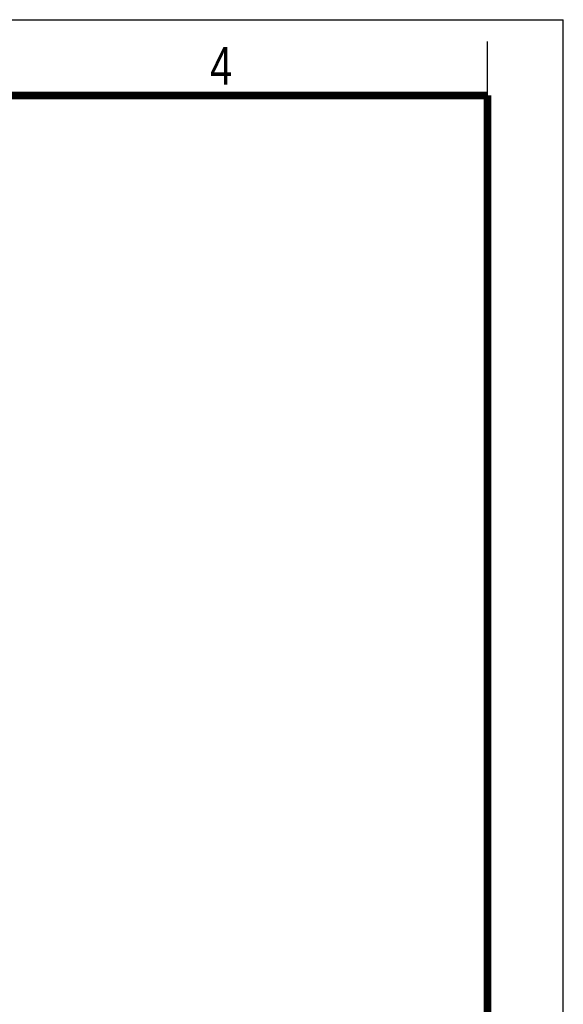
# Model space of a CAD drawing. Header units: millimetres. Extents: x 0 to 210, y 0 to 297.
# Tile 7 of 7: x 160 to 210, y 206 to 297. Entities that reach past the tile are written whole.
import ezdxf

# ---------------------------------------------------------------- set-up
doc = ezdxf.new("R2010")
doc.units = ezdxf.units.MM
doc.header["$LTSCALE"] = 19.36
doc.layers.get('0').update_dxf_attribs({"linetype": 'CONTINUOUS'})
doc.styles.add('TEXTSTYLE_2', font='txt', dxfattribs={"width": 0.75})

msp = doc.modelspace()

# ---------------------------------------------------------------- linework, layer by layer
at = {"color": 2, "linetype": 'CONTINUOUS'}
for p, q in [((0, 297), (210, 297)), ((210, 0), (210, 297)), ((203, 290), (203, 295))]:
    msp.add_line(p, q, dxfattribs=at)
at = {"color": 7, "linetype": 'CONTINUOUS', "const_width": 0.7}
for points in [[(7, 290), (203, 290)], [(203, 7), (203, 290)]]:
    msp.add_lwpolyline(points, dxfattribs=at)

# ---------------------------------------------------------------- texts
at = {"color": 5, "linetype": 'CONTINUOUS', "style": 'TEXTSTYLE_2', "width": 0.785714}
msp.add_text('4', height=3.5, dxfattribs=at).set_placement((177.3831, 290.9911))

doc.saveas('drawing.dxf')
